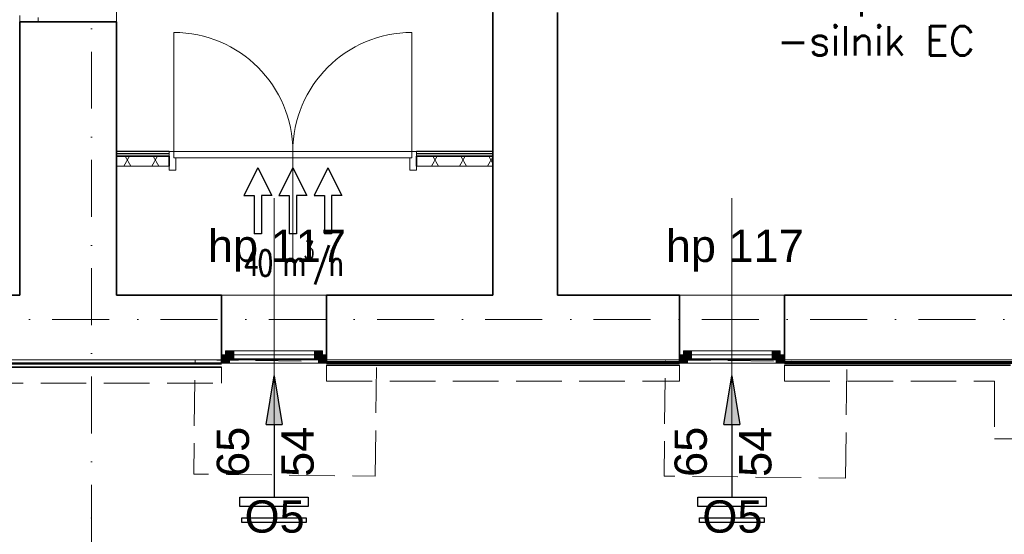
# Model space of a CAD drawing. Header units: millimetres. Extents: x -8078 to 234695, y -4319 to 602442.
# Tile 74 of 152: x 88416 to 94512, y 245751 to 248938. Entities that reach past the tile are written whole.
import ezdxf

# ---------------------------------------------------------------- set-up
doc = ezdxf.new("R2010")
doc.units = ezdxf.units.MM
doc.header["$MEASUREMENT"] = 0
for name, pattern in [('CONTINOUS', [0]), ('Krawędzie ukryte', [3.912222, 2.822222, -1.09]), ('Kropki i Kreski', [6.702778, 3.527778, -1.763889, 0, -1.411111])]:
    doc.linetypes.add(name, pattern=pattern)
for name, color, linetype in [('!AERECO-NAW', 5, 'Continuous'), ('!AERECO-POMOC', 7, 'Continuous'), ('#IS_wentylacja_opisy_bud', 7, 'Continuous'), ('#nawietrzaki', 5, 'Continuous'), ('#podkład', 252, 'Continuous'), ('- A - ocieplenie', 7, 'Continuous'), ('- strefy pomieszczeń', 7, 'Continuous'), ('Drzwi Archicad', 7, 'Continuous'), ('Konstrukcja - Siatka mod', 7, 'Continuous'), ('Konstrukcja - Stropy', 7, 'Continuous'), ('Konstrukcja - Ściany działowe', 7, 'Continuous'), ('Konstrukcja - Ściany nośne wew..P', 7, 'Continuous'), ('Konstrukcja - Ściany zewnętrzne', 7, 'Continuous'), ('Okna Archicada', 7, 'Continuous'), ('Wykończenie - Podłogi', 7, 'Continuous'), ('z JAN', 7, 'Continuous'), ('Znaczniki drzwi Archicada', 7, 'Continuous'), ('Znaczniki okien Archicada', 7, 'Continuous')]:
    doc.layers.add(name, color=color, linetype=linetype)
doc.layers.add('#IS_opis', color=3, linetype='CONTINOUS', lineweight=30)
doc.styles.add('STYL_AUTOMATYCZNY_1', font='arial.ttf')
doc.styles.add('STYL_AUTOMATYCZNY_6', font='txt')
pattern_1 = [(0, (-208051.03, 747718.21), (0, 75), [0, -75])]
pattern_2 = [(60, (-208051.03, 747718.21), (-129.90381, 75), []), (120, (-208051.03, 747718.21), (129.90381, 75), [])]

# ---------------------------------------------------------------- blocks, each defined once
blk = doc.blocks.new('rttrrt')
at = {"layer": '!AERECO-POMOC'}
blk.add_hatch(color=256, dxfattribs=at).paths.add_polyline_path([(39033.1, 262691.6), (39083.1, 262391.6), (39133.1, 262691.6)])
at = {"layer": '!AERECO-NAW'}
for points in [[(39282.6, 263270.6), (38883.6, 263270.6), (38883.6, 263298.6), (39282.6, 263298.6)], [(38871.6, 263200.6), (39294.6, 263200.6), (39294.6, 263141.6), (38871.6, 263141.6)]]:
    blk.add_lwpolyline(points, close=True, dxfattribs=at)
at = {"layer": '!AERECO-POMOC'}
for p, q in [((39083.1, 262691.6), (39083.1, 263141.6)), ((39133.1, 262691.6), (39033.1, 262691.6)), ((39083.1, 262391.6), (39033.1, 262691.6)), ((39133.1, 262691.6), (39083.1, 262391.6))]:
    blk.add_line(p, q, dxfattribs=at)
blk = doc.blocks.new('SDFGHB')
at = {"layer": 'Konstrukcja - Ściany działowe', "linetype": 'Continuous', "lineweight": 13}
h = blk.add_hatch(dxfattribs=at)
h.set_pattern_fill('Gips_0001', color=252, style=0, pattern_type=2)
h.set_pattern_definition(pattern_1)
h.paths.add_polyline_path([(28623.2, 459800.5), (28623.2, 459785.5), (28949.4, 459785.5), (28949.4, 459800.5)])
h = blk.add_hatch(dxfattribs=at)
h.set_pattern_fill('Izolacja_miękka_0001', color=252, style=0, pattern_type=2)
h.set_pattern_definition(pattern_2)
h.paths.add_polyline_path([(28623.2, 459770.5), (28623.2, 459710.5), (28949.4, 459710.5), (28949.4, 459770.5)])
h = blk.add_hatch(dxfattribs=at)
h.set_pattern_fill('Gips_0001', color=252, style=0, pattern_type=2)
h.set_pattern_definition(pattern_1)
h.paths.add_polyline_path([(30479.4, 459785.5), (30953.2, 459785.5), (30953.2, 459800.5), (30479.4, 459800.5)])
h = blk.add_hatch(dxfattribs=at)
h.set_pattern_fill('Izolacja_miękka_0001', color=252, style=0, pattern_type=2)
h.set_pattern_definition(pattern_2)
h.paths.add_polyline_path([(30479.4, 459770.5), (30479.4, 459710.5), (30953.2, 459710.5), (30953.2, 459770.5)])
at = {"layer": 'Okna Archicada', "linetype": 'Continuous', "lineweight": 13}
for points in [[(29298.2, 458515.5), (29348.2, 458515.5), (29348.2, 458565.5), (29298.2, 458565.5)], [(29898.2, 458565.5), (29848.2, 458565.5), (29848.2, 458515.5), (29898.2, 458515.5)], [(32132.6, 458515.5), (32182.6, 458515.5), (32182.6, 458565.5), (32132.6, 458565.5)], [(32732.6, 458565.5), (32682.6, 458565.5), (32682.6, 458515.5), (32732.6, 458515.5)], [(29273.2, 458490.5), (29323.2, 458490.5), (29323.2, 458515.5), (29298.2, 458515.5), (29298.2, 458540.5), (29273.2, 458540.5)], [(29923.2, 458540.5), (29898.2, 458540.5), (29898.2, 458515.5), (29873.2, 458515.5), (29873.2, 458490.5), (29923.2, 458490.5)], [(32107.6, 458490.5), (32157.6, 458490.5), (32157.6, 458515.5), (32132.6, 458515.5), (32132.6, 458540.5), (32107.6, 458540.5)], [(32757.6, 458540.5), (32732.6, 458540.5), (32732.6, 458515.5), (32707.6, 458515.5), (32707.6, 458490.5), (32757.6, 458490.5)]]:
    blk.add_hatch(color=252, dxfattribs=at).paths.add_polyline_path(points)
at = {"layer": '- A - ocieplenie', "color": 252, "linetype": 'Continuous', "lineweight": 35, "ltscale": 100, "flags": 128}
for points in [[(32107.6, 458497.4), (29923.2, 458497.4)], [(34177.6, 458497.4), (32757.6, 458497.4)], [(29273.2, 458485.8), (19937.7, 458485.8)], [(19937.7, 458465.8), (29273.2, 458465.8)], [(29923.2, 458477.4), (32107.6, 458477.4)], [(32757.6, 458477.4), (34157.6, 458477.4)]]:
    blk.add_lwpolyline(points, dxfattribs=at)
at = {"layer": '- A - ocieplenie', "color": 252, "linetype": 'Krawędzie ukryte', "lineweight": 20, "ltscale": 100, "flags": 128}
for points in [[(32107.6, 458497.4), (29923.2, 458497.4)], [(34057.6, 458497.4), (32757.6, 458497.4)], [(34177.6, 458497.4), (34057.6, 458497.4)], [(29273.2, 458485.8), (19937.7, 458485.8)], [(29273.2, 458365.8), (29273.2, 458465.8)], [(29923.2, 458477.4), (29923.2, 458377.4)], [(32107.6, 458377.4), (32107.6, 458477.4)], [(32757.6, 458477.4), (32757.6, 458377.4)], [(29923.2, 458377.4), (32107.6, 458377.4)], [(32757.6, 458377.4), (34057.6, 458377.4)], [(34057.6, 458377.4), (34057.6, 458020.4)], [(19937.7, 458365.8), (29273.2, 458365.8)], [(34057.6, 458020.4), (34177.6, 458020.4)]]:
    blk.add_lwpolyline(points, dxfattribs=at)
at = {"layer": 'Drzwi Archicad', "color": 252, "linetype": 'Continuous', "lineweight": 13, "ltscale": 100}
for p, q in [((28023.2, 460602.6), (28023.2, 460642.6)), ((28138.2, 460630.6), (28138.2, 460602.6)), ((28138.2, 460602.6), (28023.2, 460602.6)), ((28977.4, 459800.5), (28977.4, 460537.5)), ((30451.4, 459800.5), (30451.4, 460537.5)), ((28977.4, 459800.5), (28949.4, 459800.5)), ((28949.4, 459800.5), (28949.4, 459685.5)), ((28949.4, 459800.5), (28949.4, 459785.5)), ((28949.4, 459800.5), (28949.4, 459785.5)), ((28949.4, 459785.5), (28949.4, 459770.5)), ((28949.4, 459785.5), (28949.4, 459770.5)), ((28977.4, 459760.5), (28977.4, 459800.5)), ((29714.4, 459800.5), (28977.4, 459800.5)), ((28977.4, 459800.5), (28977.4, 459760.5)), ((29714.4, 459800.5), (30451.4, 459800.5)), ((29714.4, 459760.5), (29714.4, 459800.5)), ((29714.4, 459760.5), (29714.4, 459800.5)), ((30479.4, 459800.5), (30451.4, 459800.5)), ((30451.4, 459800.5), (30451.4, 459760.5)), ((30451.4, 459800.5), (30451.4, 459760.5)), ((30479.4, 459685.5), (30479.4, 459800.5)), ((30479.4, 459800.5), (30479.4, 459785.5)), ((30479.4, 459800.5), (30479.4, 459785.5)), ((30479.4, 459785.5), (30479.4, 459770.5)), ((30479.4, 459785.5), (30479.4, 459770.5)), ((28989.4, 459760.5), (28977.4, 459760.5)), ((28977.4, 459760.5), (29714.4, 459760.5)), ((28989.4, 459685.5), (28989.4, 459760.5)), ((30451.4, 459760.5), (29714.4, 459760.5)), ((30451.4, 459760.5), (30439.4, 459760.5)), ((30439.4, 459760.5), (30439.4, 459685.5)), ((28949.4, 459685.5), (28989.4, 459685.5)), ((30439.4, 459685.5), (30479.4, 459685.5))]:
    blk.add_line(p, q, dxfattribs=at)
at = {"layer": 'Drzwi Archicad', "color": 252, "linetype": 'Continuous', "lineweight": 35, "ltscale": 100}
for p, q in [((28023.2, 460602.6), (28138.2, 460602.6)), ((28023.2, 460602.6), (28138.2, 460602.6)), ((28138.2, 460602.6), (28623.2, 460602.6)), ((28949.4, 459770.5), (28949.4, 459710.5)), ((28949.4, 459770.5), (28949.4, 459710.5)), ((30479.4, 459770.5), (30479.4, 459710.5)), ((30479.4, 459770.5), (30479.4, 459710.5))]:
    blk.add_line(p, q, dxfattribs=at)
at = {"layer": 'Drzwi Archicad', "color": 252, "linetype": 'Continuous', "lineweight": 13, "ltscale": 100}
for centre, start, end in [((28977.4, 459800.5), 0, 90), ((30451.4, 459800.5), 90, 180)]:
    blk.add_arc(centre, 737, start, end, dxfattribs=at)
at = {"layer": 'Konstrukcja - Siatka mod', "color": 252, "linetype": 'Kropki i Kreski', "lineweight": 13, "ltscale": 100}
for p, q in [((28467.6, 474496.4), (28467.6, 457531.6)), ((20180, 458760.5), (49624.6, 458760.5)), ((28467.6, 457531.6), (28467.6, 456531.6))]:
    blk.add_line(p, q, dxfattribs=at)
blk.add_point((28467.6, 457531.6), dxfattribs=at)
blk.add_point((28467.6, 457531.6), dxfattribs=at)
at = {"layer": 'Konstrukcja - Stropy', "color": 252, "linetype": 'Continuous', "lineweight": 13, "ltscale": 100, "flags": 128}
blk.add_lwpolyline([(22777.6, 458509.7), (34592.6, 458509.7), (34592.6, 463961.5), (37297.6, 463961.5), (37297.6, 458509.7), (49718.3, 458509.7), (49718.3, 471788.6), (40377.6, 471788.6), (40377.6, 466428.5), (30297.6, 466428.5), (30297.6, 467849.4), (22777.6, 467849.4)], close=True, dxfattribs=at)
at = {"layer": 'Konstrukcja - Ściany działowe', "color": 252, "linetype": 'Continuous', "lineweight": 25, "ltscale": 100}
for p, q in [((28949.4, 459785.5), (28623.2, 459785.5)), ((30953.2, 459785.5), (30479.4, 459785.5))]:
    blk.add_line(p, q, dxfattribs=at)
at = {"layer": 'Konstrukcja - Ściany działowe', "color": 252, "linetype": 'Continuous', "lineweight": 35, "ltscale": 100}
for p, q in [((28949.4, 459770.5), (28623.2, 459770.5)), ((28949.4, 459770.5), (28949.4, 459710.5)), ((30953.2, 459770.5), (30479.4, 459770.5)), ((30479.4, 459770.5), (30479.4, 459710.5))]:
    blk.add_line(p, q, dxfattribs=at)
at = {"layer": 'Konstrukcja - Ściany działowe', "color": 252, "linetype": 'Continuous', "lineweight": 13, "ltscale": 100}
for p, q in [((28949.4, 459800.5), (28949.4, 459785.5)), ((28949.4, 459785.5), (28949.4, 459770.5)), ((30479.4, 459800.5), (30479.4, 459785.5)), ((30479.4, 459785.5), (30479.4, 459770.5))]:
    blk.add_line(p, q, dxfattribs=at)
at = {"layer": 'Konstrukcja - Ściany działowe', "color": 252, "linetype": 'Continuous', "lineweight": 35, "ltscale": 100, "flags": 128}
for points in [[(30953.2, 460660.9), (30953.2, 458910.5)], [(31353.2, 458910.5), (31353.2, 460660.9)], [(28623.2, 459770.5), (28623.2, 459710.5)], [(30953.2, 459770.5), (30953.2, 459710.5)]]:
    blk.add_lwpolyline(points, dxfattribs=at)
at = {"layer": 'Konstrukcja - Ściany działowe', "color": 252, "linetype": 'Continuous', "lineweight": 25, "ltscale": 100, "flags": 128}
for points in [[(28949.4, 459800.5), (28623.2, 459800.5)], [(30953.2, 459800.5), (30479.4, 459800.5)]]:
    blk.add_lwpolyline(points, dxfattribs=at)
at = {"layer": 'Konstrukcja - Ściany działowe', "color": 252, "linetype": 'Continuous', "lineweight": 13, "ltscale": 100, "flags": 128}
for points in [[(28623.2, 459800.5), (28623.2, 459785.5)], [(28623.2, 459785.5), (28623.2, 459770.5)], [(30953.2, 459800.5), (30953.2, 459785.5)], [(30953.2, 459785.5), (30953.2, 459770.5)], [(28623.2, 459710.5), (28949.4, 459710.5)], [(30479.4, 459710.5), (30953.2, 459710.5)]]:
    blk.add_lwpolyline(points, dxfattribs=at)
at = {"layer": 'Konstrukcja - Ściany nośne wew..P', "color": 252, "linetype": 'Continuous', "lineweight": 35, "ltscale": 100}
for p, q in [((28023.2, 460602.6), (28138.2, 460602.6)), ((28138.2, 460602.6), (28623.2, 460602.6))]:
    blk.add_line(p, q, dxfattribs=at)
at = {"layer": 'Konstrukcja - Ściany nośne wew..P', "color": 252, "linetype": 'Continuous', "lineweight": 35, "ltscale": 100, "flags": 128}
for points in [[(28023.2, 460602.6), (28023.2, 458910.5)], [(28623.2, 458910.5), (28623.2, 460602.6)]]:
    blk.add_lwpolyline(points, dxfattribs=at)
at = {"layer": 'Konstrukcja - Ściany zewnętrzne', "color": 252, "linetype": 'Continuous', "lineweight": 35, "ltscale": 100}
for p, q in [((29273.2, 458540.5), (29273.2, 458910.5)), ((29923.2, 458540.5), (29923.2, 458910.5)), ((32107.6, 458540.5), (32107.6, 458910.5)), ((32757.6, 458540.5), (32757.6, 458910.5)), ((29273.2, 458490.5), (29273.2, 458540.5)), ((29923.2, 458490.5), (29923.2, 458540.5)), ((32107.6, 458490.5), (32107.6, 458540.5)), ((32757.6, 458490.5), (32757.6, 458540.5))]:
    blk.add_line(p, q, dxfattribs=at)
at = {"layer": 'Konstrukcja - Ściany zewnętrzne', "color": 252, "linetype": 'Continuous', "lineweight": 35, "ltscale": 100, "flags": 128}
for points in [[(28023.2, 458910.5), (22777.6, 458910.5)], [(29273.2, 458910.5), (28623.2, 458910.5)], [(30953.2, 458910.5), (29923.2, 458910.5)], [(32107.6, 458910.5), (31353.2, 458910.5)], [(34177.6, 458910.5), (32757.6, 458910.5)], [(22777.6, 458490.5), (29273.2, 458490.5)], [(29923.2, 458490.5), (32107.6, 458490.5)], [(32757.6, 458490.5), (34177.6, 458490.5)]]:
    blk.add_lwpolyline(points, dxfattribs=at)
at = {"layer": 'Okna Archicada', "color": 252, "linetype": 'Continuous', "lineweight": 18, "ltscale": 100}
for p, q in [((29923.2, 458910.5), (29273.2, 458910.5)), ((32757.6, 458910.5), (32107.6, 458910.5)), ((29848.2, 458565.5), (29348.2, 458565.5)), ((32682.6, 458565.5), (32182.6, 458565.5)), ((29923.2, 458490.5), (29273.2, 458490.5)), ((29323.2, 458490.5), (29873.2, 458490.5)), ((32757.6, 458490.5), (32107.6, 458490.5)), ((32157.6, 458490.5), (32707.6, 458490.5))]:
    blk.add_line(p, q, dxfattribs=at)
at = {"layer": 'Okna Archicada', "color": 252, "linetype": 'Continuous', "lineweight": 35, "ltscale": 100}
for p, q in [((29273.2, 458540.5), (29273.2, 458910.5)), ((29923.2, 458540.5), (29923.2, 458910.5)), ((32107.6, 458540.5), (32107.6, 458910.5)), ((32757.6, 458540.5), (32757.6, 458910.5)), ((29273.2, 458490.5), (29273.2, 458540.5)), ((29273.2, 458490.5), (29273.2, 458540.5)), ((29923.2, 458490.5), (29923.2, 458540.5)), ((29923.2, 458490.5), (29923.2, 458540.5)), ((32107.6, 458490.5), (32107.6, 458540.5)), ((32107.6, 458490.5), (32107.6, 458540.5)), ((32757.6, 458490.5), (32757.6, 458540.5)), ((32757.6, 458490.5), (32757.6, 458540.5))]:
    blk.add_line(p, q, dxfattribs=at)
at = {"layer": 'Okna Archicada', "color": 252, "linetype": 'Continuous', "lineweight": 20, "ltscale": 100}
for p, q in [((29348.2, 458565.5), (29298.2, 458565.5)), ((29298.2, 458565.5), (29298.2, 458515.5)), ((29348.2, 458515.5), (29348.2, 458565.5)), ((29848.2, 458565.5), (29348.2, 458565.5)), ((29898.2, 458565.5), (29848.2, 458565.5)), ((29848.2, 458565.5), (29848.2, 458515.5)), ((29898.2, 458515.5), (29898.2, 458565.5)), ((32182.6, 458565.5), (32132.6, 458565.5)), ((32132.6, 458565.5), (32132.6, 458515.5)), ((32182.6, 458515.5), (32182.6, 458565.5)), ((32682.6, 458565.5), (32182.6, 458565.5)), ((32732.6, 458565.5), (32682.6, 458565.5)), ((32682.6, 458565.5), (32682.6, 458515.5)), ((32732.6, 458515.5), (32732.6, 458565.5)), ((29298.2, 458540.5), (29273.2, 458540.5)), ((29273.2, 458490.5), (29323.2, 458490.5)), ((29298.2, 458515.5), (29298.2, 458540.5)), ((29323.2, 458515.5), (29298.2, 458515.5)), ((29298.2, 458515.5), (29348.2, 458515.5)), ((29323.2, 458490.5), (29323.2, 458515.5)), ((29848.2, 458540.5), (29348.2, 458540.5)), ((29348.2, 458515.5), (29848.2, 458515.5)), ((29848.2, 458515.5), (29898.2, 458515.5)), ((29898.2, 458515.5), (29873.2, 458515.5)), ((29873.2, 458515.5), (29873.2, 458490.5)), ((29873.2, 458490.5), (29923.2, 458490.5)), ((29923.2, 458540.5), (29898.2, 458540.5)), ((29898.2, 458540.5), (29898.2, 458515.5)), ((32132.6, 458540.5), (32107.6, 458540.5)), ((32107.6, 458490.5), (32157.6, 458490.5)), ((32132.6, 458515.5), (32132.6, 458540.5)), ((32157.6, 458515.5), (32132.6, 458515.5)), ((32132.6, 458515.5), (32182.6, 458515.5)), ((32157.6, 458490.5), (32157.6, 458515.5)), ((32682.6, 458540.5), (32182.6, 458540.5)), ((32182.6, 458515.5), (32682.6, 458515.5)), ((32682.6, 458515.5), (32732.6, 458515.5)), ((32732.6, 458515.5), (32707.6, 458515.5)), ((32707.6, 458515.5), (32707.6, 458490.5)), ((32707.6, 458490.5), (32757.6, 458490.5)), ((32757.6, 458540.5), (32732.6, 458540.5)), ((32732.6, 458540.5), (32732.6, 458515.5))]:
    blk.add_line(p, q, dxfattribs=at)
at = {"layer": 'Wykończenie - Podłogi', "color": 252, "linetype": 'Continuous', "lineweight": 13, "ltscale": 100, "flags": 128}
blk.add_lwpolyline([(28623.2, 458910), (30953.2, 458910), (30953.2, 463560.2), (28623.3, 463560)], close=True, dxfattribs=at)
at = {"layer": 'z JAN', "color": 252, "linetype": 'Krawędzie ukryte', "lineweight": 13, "ltscale": 100, "flags": 128}
for points in [[(30224.8, 457790.2), (30232.5, 458497.4), (29108.8, 458509.7), (29101, 457802.5)], [(33136.7, 457777.7), (33144.5, 458497.4), (32020.8, 458509.7), (32012.9, 457790)]]:
    blk.add_lwpolyline(points, close=True, dxfattribs=at)
at = {"layer": 'Znaczniki drzwi Archicada', "color": 252, "linetype": 'Continuous', "lineweight": 13, "ltscale": 100}
blk.add_line((29714.4, 459762), (29714.4, 459110.5), dxfattribs=at)
at = {"layer": 'Znaczniki okien Archicada', "color": 252, "linetype": 'Continuous', "lineweight": 13, "ltscale": 100}
for p, q in [((29598.2, 457697.7), (29598.2, 459510.5)), ((32432.6, 457697.7), (32432.6, 459510.5))]:
    blk.add_line(p, q, dxfattribs=at)
at = {"layer": '- strefy pomieszczeń', "color": 252, "linetype": 'Continuous', "lineweight": 13, "char_height": 200, "attachment_point": 1, "style": 'STYL_AUTOMATYCZNY_6'}
for s, insert in [('\\A1;{\\pql;\\pt0,500;\\fGeneva CE|b0|i0|c0|p0;\\W1.000000;A: 8,29\\fGeneva CE|b0|i0|c0|p0;\\W1.000000;\\A1{\\H.66x;\\S^  ;}\\fGeneva CE|b0|i0|c0|p0;\\W1.000000; m\\fGeneva CE|b0|i0|c0|p0;\\W1.000000;\\A1{\\H.66x;\\S2^  ;}}', (29252.7, 461497.4)), ('\\A1;{\\pql;\\pt0,500;\\fGeneva CE|b0|i0|c0|p0;\\W1.000000;A: 13,43\\fGeneva CE|b0|i0|c0|p0;\\W1.000000;\\A1{\\H.66x;\\S^  ;}\\fGeneva CE|b0|i0|c0|p0;\\W1.000000; m\\fGeneva CE|b0|i0|c0|p0;\\W1.000000;\\A1{\\H.66x;\\S2^  ;}}', (32333.3, 461115.9))]:
    blk.add_mtext(s, dxfattribs=dict(at, insert=insert))
at = {"layer": 'Znaczniki okien Archicada', "color": 252, "linetype": 'Continuous', "lineweight": 15, "char_height": 200, "attachment_point": 7, "style": 'STYL_AUTOMATYCZNY_1'}
for s, insert in [('\\A1;{\\pql;\\pt0;\\fArial|b0|i0|c238|p0;\\W1.000000;hp 117\\fArial|b0|i0|c238|p0;\\W1.000000;\\A1{\\H.66x;\\S^  ;}\\fArial|b0|i0|c238|p0;\\W1.000000;\\fArial|b0|i0|c238|p0;\\W1.000000;}', (29188.9, 459056)), ('\\A1;{\\pql;\\pt0;\\fArial|b0|i0|c238|p0;\\W1.000000;hp 117\\fArial|b0|i0|c238|p0;\\W1.000000;\\A1{\\H.66x;\\S^  ;}\\fArial|b0|i0|c238|p0;\\W1.000000;\\fArial|b0|i0|c238|p0;\\W1.000000;}', (32023.3, 459056)), ('\\A1;{\\pql;\\pt0;\\fArial|b0|i0|c238|p0;\\W1.000000;O5\\fArial|b0|i0|c238|p0;\\W1.000000;\\fArial|b0|i0|c238|p0;\\W1.000000;\\fArial|b0|i0|c238|p0;\\W1.000000;}', (29415.3, 457437.2)), ('\\A1;{\\pql;\\pt0;\\fArial|b0|i0|c238|p0;\\W1.000000;O5\\fArial|b0|i0|c238|p0;\\W1.000000;\\fArial|b0|i0|c238|p0;\\W1.000000;\\fArial|b0|i0|c238|p0;\\W1.000000;}', (32249.6, 457437.2))]:
    blk.add_mtext(s, dxfattribs=dict(at, insert=insert))
at = {"layer": 'Znaczniki okien Archicada', "color": 252, "linetype": 'Continuous', "lineweight": 15, "char_height": 200, "attachment_point": 7, "rotation": 90, "style": 'STYL_AUTOMATYCZNY_1'}
for s, insert in [('\\A1;{\\pql;\\pt0;\\fArial|b0|i0|c238|p0;\\W1.000000;65\\fArial|b0|i0|c238|p0;\\W1.000000;\\A1{\\H.66x;\\S^  ;}\\fArial|b0|i0|c238|p0;\\W1.000000;\\fArial|b0|i0|c238|p0;\\W1.000000;}', (29501.6, 457785.2)), ('\\A1;{\\pql;\\pt0;\\fArial|b0|i0|c238|p0;\\W1.000000;54\\fArial|b0|i0|c238|p0;\\W1.000000;\\A1{\\H.66x;\\S^  ;}\\fArial|b0|i0|c238|p0;\\W1.000000;\\fArial|b0|i0|c238|p0;\\W1.000000;}', (29901.6, 457785.2)), ('\\A1;{\\pql;\\pt0;\\fArial|b0|i0|c238|p0;\\W1.000000;65\\fArial|b0|i0|c238|p0;\\W1.000000;\\A1{\\H.66x;\\S^  ;}\\fArial|b0|i0|c238|p0;\\W1.000000;\\fArial|b0|i0|c238|p0;\\W1.000000;}', (32335.9, 457785.2)), ('\\A1;{\\pql;\\pt0;\\fArial|b0|i0|c238|p0;\\W1.000000;54\\fArial|b0|i0|c238|p0;\\W1.000000;\\A1{\\H.66x;\\S^  ;}\\fArial|b0|i0|c238|p0;\\W1.000000;\\fArial|b0|i0|c238|p0;\\W1.000000;}', (32735.9, 457785.2))]:
    blk.add_mtext(s, dxfattribs=dict(at, insert=insert))
blk = doc.blocks.new('dtrrtert')
at = {"color": 7}
for p, q in [((-495309391.2, -636075571.1), (-495309391.2, -636075334.3)), ((-495309346.3, -636075334.3), (-495309391.2, -636075334.3)), ((-495309346.3, -636075571.1), (-495309346.3, -636075334.3)), ((-495309173.6, -636075571.1), (-495309173.6, -636075334.3)), ((-495309128.7, -636075334.3), (-495309173.6, -636075334.3)), ((-495309128.7, -636075571.1), (-495309128.7, -636075334.3)), ((-495308956, -636075571.1), (-495308956, -636075334.3)), ((-495308911.1, -636075334.3), (-495308956, -636075334.3)), ((-495308911.1, -636075571.1), (-495308911.1, -636075334.3)), ((-495309368.8, -636075742.5), (-495309455.2, -636075571.1)), ((-495309455.2, -636075571.1), (-495309391.2, -636075571.1)), ((-495309368.8, -636075742.5), (-495309282.3, -636075571.1)), ((-495309282.3, -636075571.1), (-495309346.3, -636075571.1)), ((-495309151.2, -636075742.5), (-495309237.6, -636075571.1)), ((-495309237.6, -636075571.1), (-495309173.6, -636075571.1)), ((-495309151.2, -636075742.5), (-495309064.7, -636075571.1)), ((-495309064.7, -636075571.1), (-495309128.7, -636075571.1)), ((-495308933.6, -636075742.5), (-495309020, -636075571.1)), ((-495309020, -636075571.1), (-495308956, -636075571.1)), ((-495308933.6, -636075742.5), (-495308847.1, -636075571.1)), ((-495308847.1, -636075571.1), (-495308911.1, -636075571.1))]:
    blk.add_line(p, q, dxfattribs=at)

msp = doc.modelspace()

# ---------------------------------------------------------------- block references
at = {"layer": '#IS_wentylacja_opisy_bud', "color": 7, "transparency": 33554636, "xscale": -1, "rotation": 179.999999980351}
msp.add_blockref('dtrrtert', (495399258.1, -635827723), dxfattribs=at)
at = {"layer": '#nawietrzaki', "rotation": 180}
for p in [(129074.1, 509123.4), (131908.4, 509123.4)]:
    msp.add_blockref('rttrrt', p, dxfattribs=at)
at = {"layer": '#podkład'}
msp.add_blockref('SDFGHB', (60392.7, -211678.7), dxfattribs=at)

# ---------------------------------------------------------------- texts
at = {"layer": '#IS_opis', "color": 7, "lineweight": -2, "insert": (93103.6, 249707.3), "char_height": 180, "width": 4706.822, "attachment_point": 4}
msp.add_mtext('\\Fromans.shx|c238;Wentylator kanałowy \\fArial|b0|i0;WK5\\Fromans.shx|c238;\\P-wydajność:20 m3/h\\P-spręż:100 Pa\\P-moc:68 W\\P-prąd:0,577 A\\P-napiecie:230 V\\P-silnik EC\\P', dxfattribs=at)
at = {"layer": '#nawietrzaki', "color": 7, "lineweight": 35, "insert": (90107.1, 247431.8), "char_height": 160, "width": 2356.921, "attachment_point": 5, "rotation": 0}
msp.add_mtext('\\pxqct3;\\Fromans.shx;\\T0.9;\\W0.7;\\A1;40 m{\\H0.7x;\\S3^ ;}/h', dxfattribs=at)

doc.saveas('drawing.dxf')
